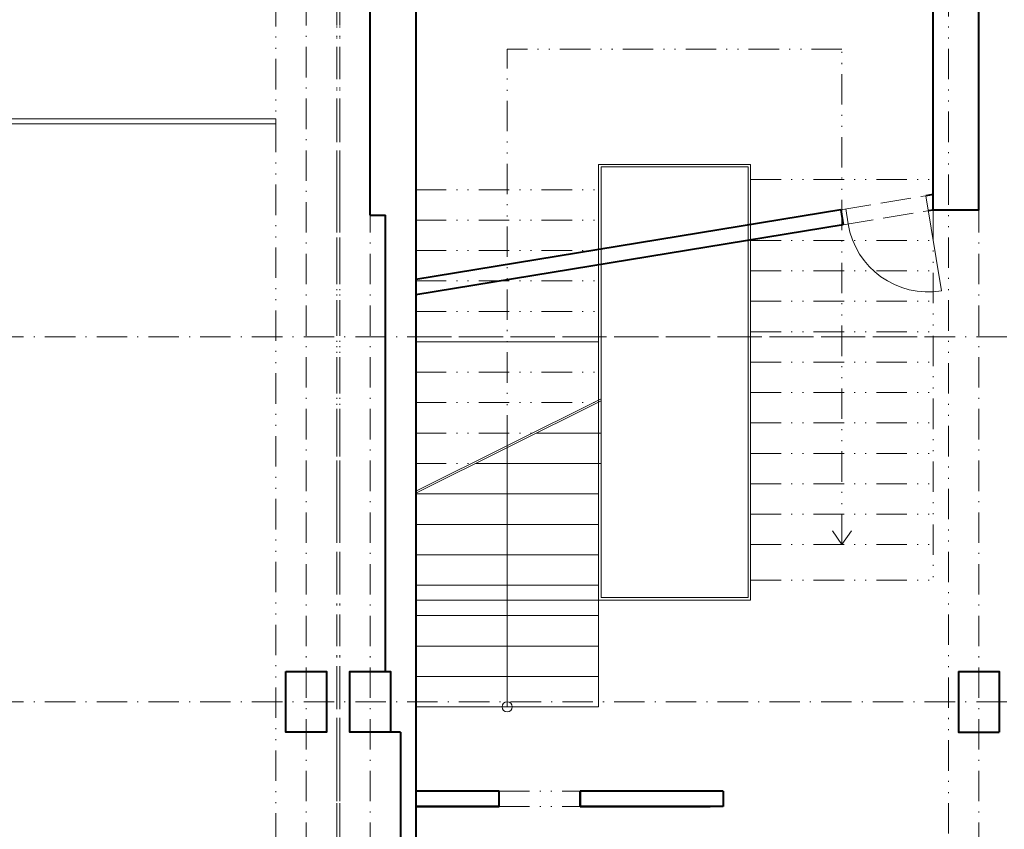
# Model space of a CAD drawing. Header units: metres. Extents: x -115250 to 1551995, y -140807 to 374743.
# Tile 66 of 205: x 81822 to 91527, y 64701 to 72686. Entities that reach past the tile are written whole.
import ezdxf

# ---------------------------------------------------------------- set-up
doc = ezdxf.new("R2010")
doc.units = ezdxf.units.M
doc.header["$LTSCALE"] = 100
for name, pattern in [('0101aČÁRKOVANÁ', [4, 3, -1]), ('0102aČERCHOVANÁ', [5.1, 3, -1, 0.1, -1]), ('0103aDVOJČERCHOVANÁ', [6.2, 3, -1, 0.1, -1, 0.1, -1])]:
    doc.linetypes.add(name, pattern=pattern)
for name, color, linetype, lineweight in [('910-dvere', 7, 'Continuous', 15), ('910-okno nad rovinou řezu', 7, '0101aČÁRKOVANÁ', 15), ('910-osa', 8, '0102aČERCHOVANÁ', 9), ('910-tenka', 4, 'Continuous', 15), ('910-tenka nad', 4, '0103aDVOJČERCHOVANÁ', 15), ('910-tlusta', 6, 'Continuous', 40)]:
    doc.layers.add(name, color=color, linetype=linetype, lineweight=lineweight)

msp = doc.modelspace()

# ---------------------------------------------------------------- linework, layer by layer
at = {"layer": '910-dvere'}
for p, q in [((90753.1, 70949.2), (90907, 70011.8)), ((89963.6, 70819.6), (89987.9, 70671.6))]:
    msp.add_line(p, q, dxfattribs=at)
msp.add_arc((90777.4, 70801.2), 800, 189.32615, 279.32615, dxfattribs=at)
at = {"layer": '910-okno nad rovinou řezu'}
for p, q in [((89914.3, 70811.5), (90753.1, 70949.2)), ((89938.6, 70663.5), (90777.4, 70801.2))]:
    msp.add_line(p, q, dxfattribs=at)
at = {"layer": '910-osa'}
for p, q in [((84646.7, 55287.6), (84646.7, 76968.6)), ((84946.7, 55287.6), (84946.7, 76968.6)), ((84976.7, 55287.6), (84976.7, 76968.6)), ((85276.7, 55287.6), (85276.7, 76968.6)), ((91276.7, 55287.6), (91276.7, 76968.6)), ((40251.2, 69559.3), (114311.8, 69559.3)), ((85776.7, 69559.3), (90976.7, 69559.3)), ((40251.2, 65959.3), (114311.8, 65959.3))]:
    msp.add_line(p, q, dxfattribs=at)
at = {"layer": '910-tenka'}
for p, q in [((87526.7, 71259.3), (89026.7, 71259.3)), ((87526.7, 71259.3), (87526.7, 65909.3)), ((89026.7, 66961.4), (89026.7, 71259.3)), ((85726.7, 69509.3), (87526.7, 69509.3)), ((87551.7, 68948.5), (85726.7, 68036)), ((87551.7, 68927.9), (85726.7, 68015.4)), ((86914.6, 68609.3), (87551.7, 68609.3)), ((86626.7, 65909.3), (86626.7, 68486)), ((86314.6, 68309.3), (87551.7, 68309.3)), ((85726.7, 68009.3), (87526.7, 68009.3)), ((85726.7, 67709.3), (87526.7, 67709.3)), ((85726.7, 67409.3), (87526.7, 67409.3)), ((85726.7, 67109.3), (87526.7, 67109.3)), ((85726.7, 66961.4), (89026.7, 66961.4)), ((85726.7, 66809.3), (87526.7, 66809.3)), ((85726.7, 66509.3), (87526.7, 66509.3)), ((85726.7, 66209.3), (87526.7, 66209.3)), ((85726.7, 65909.3), (87526.7, 65909.3))]:
    msp.add_line(p, q, dxfattribs=at)
for points in [[(66647, 71659.3), (84346.7, 71659.3), (84346.7, 71709.3), (66647, 71709.3)], [(87551.7, 66986.4), (89001.7, 66986.4), (89001.7, 71234.3), (87551.7, 71234.3)]]:
    msp.add_lwpolyline(points, close=True, dxfattribs=at)
msp.add_circle((86626.7, 65909.3), 50, dxfattribs=at)
at = {"layer": '910-tenka nad', "linetype": '0103aDVOJČERCHOVANÁ'}
for p, q in [((84346.7, 58359.3), (84346.7, 73459.3)), ((84946.7, 58459.3), (84946.7, 73459.3)), ((84976.7, 58459.3), (84976.7, 73459.3)), ((90976.7, 58459.3), (90976.7, 73459.3)), ((89926.7, 72395.2), (86626.7, 72395.2)), ((86626.7, 68486), (86626.7, 72395.2)), ((89926.7, 67509.3), (89926.7, 72395.2)), ((89026.7, 71109.3), (90826.7, 71109.3)), ((85726.7, 71009.3), (87526.7, 71009.3)), ((90826.7, 70809.3), (90826.7, 67159.3)), ((85726.7, 70709.3), (87526.7, 70709.3)), ((89026.7, 70509.3), (90826.7, 70509.3)), ((85726.7, 70409.3), (87526.7, 70409.3)), ((89026.7, 70209.3), (90826.7, 70209.3)), ((85726.7, 70109.3), (87526.7, 70109.3)), ((89026.7, 69909.3), (90826.7, 69909.3)), ((85726.7, 69809.3), (87526.7, 69809.3)), ((89026.7, 69609.3), (90826.7, 69609.3)), ((89026.7, 69309.3), (90826.7, 69309.3)), ((85726.7, 69209.3), (87526.7, 69209.3)), ((89026.7, 69009.3), (90826.7, 69009.3)), ((85726.7, 68909.3), (87526.7, 68909.3)), ((89026.7, 68709.3), (90826.7, 68709.3)), ((85726.7, 68609.3), (86914.6, 68609.3)), ((89026.7, 68409.3), (90826.7, 68409.3)), ((85726.7, 68309.3), (86314.6, 68309.3)), ((89026.7, 68109.3), (90826.7, 68109.3)), ((89026.7, 67809.3), (90826.7, 67809.3)), ((89926.7, 67509.3), (89833.3, 67644.2)), ((89926.7, 67509.3), (90020.1, 67644.2)), ((89026.7, 67509.3), (90826.7, 67509.3)), ((89026.7, 67159.3), (90826.7, 67159.3)), ((86547.7, 65077.3), (87347.7, 65077.3)), ((86547.7, 64927.3), (87347.7, 64927.3))]:
    msp.add_line(p, q, dxfattribs=at)
at = {"layer": '910-tlusta'}
for p, q in [((85726.7, 73159.3), (85726.7, 64552.3)), ((90826.7, 70809.3), (90826.7, 73159.3)), ((85276.7, 70759.3), (85276.7, 72859.3)), ((91276.7, 70809.3), (91276.7, 72859.3)), ((90826.7, 70961.3), (90753.1, 70949.2)), ((85276.7, 70759.3), (85426.7, 70759.3)), ((85426.7, 66259.3), (85426.7, 70759.3)), ((89914.3, 70811.5), (85726.7, 70123.8)), ((89914.3, 70811.5), (89938.6, 70663.5)), ((90826.7, 70809.3), (90777.4, 70801.2)), ((91276.7, 70809.3), (90826.7, 70809.3)), ((89938.6, 70663.5), (85726.7, 69971.8)), ((85576.7, 65659.3), (85576.7, 64552.3)), ((86547.7, 65077.3), (85726.7, 65077.3)), ((86547.7, 64927.3), (86547.7, 65077.3)), ((88755.9, 65077.3), (87347.7, 65077.3)), ((87347.7, 65077.3), (87347.7, 64927.3)), ((87347.7, 64927.3), (87347.7, 65077.3)), ((88755.9, 65077.3), (88755.9, 64927.3)), ((85726.7, 64927.3), (86547.7, 64927.3)), ((86547.7, 64927.3), (85726.7, 64927.3)), ((88755.9, 64927.3), (87347.7, 64927.3)), ((87347.7, 64927.3), (88626.7, 64927.3))]:
    msp.add_line(p, q, dxfattribs=at)
msp.add_lwpolyline([(84446.7, 66259.3), (84846.7, 66259.3), (84846.7, 65659.3), (84446.7, 65659.3)], close=True, dxfattribs=at)
for points in [[(85576.7, 65659.3), (85076.7, 65659.3), (85076.7, 66259.3), (85476.7, 66259.3), (85476.7, 65659.3)], [(91076.7, 66259.3), (91076.7, 65659.3), (91476.7, 65659.3)], [(91076.7, 66259.3), (91476.7, 66259.3), (91476.7, 65659.3)]]:
    msp.add_lwpolyline(points, dxfattribs=at)

doc.saveas('drawing.dxf')
